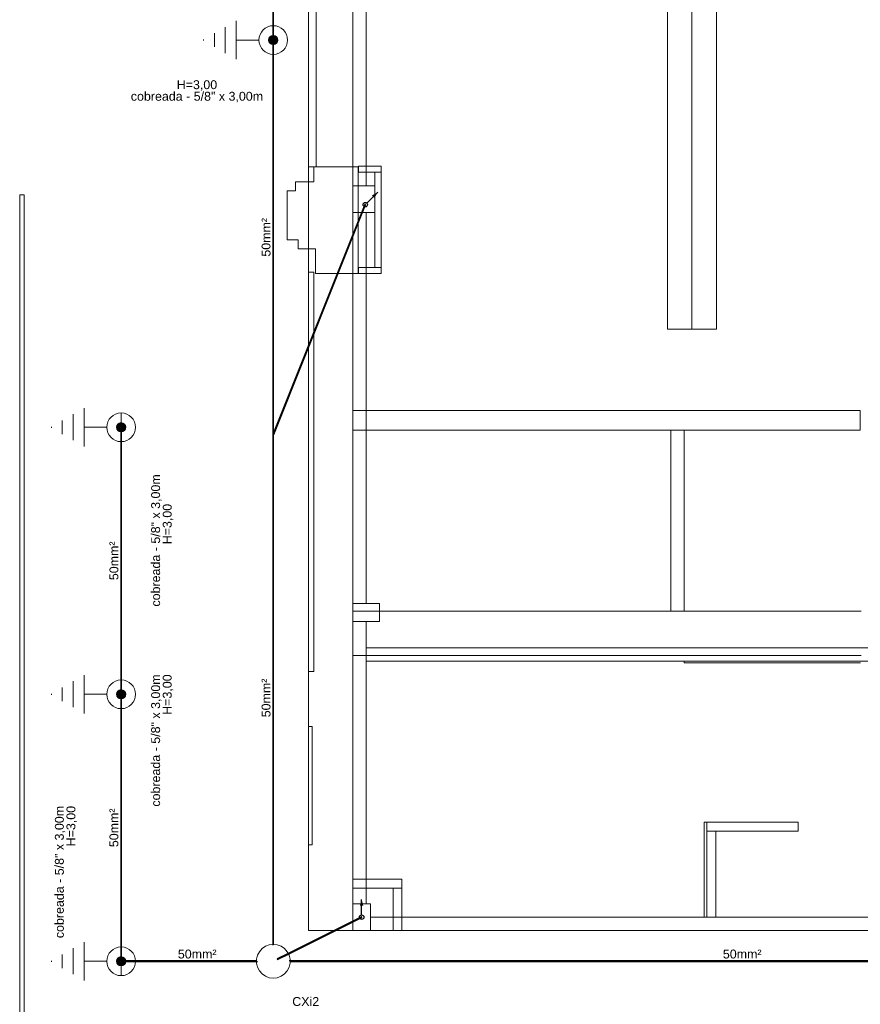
# Model space of a CAD drawing. Header units: millimetres. Extents: x 4477830 to 4478275, y -30323838 to -30323445.
# Tile 2 of 124: x 4477959 to 4477978, y -30323797 to -30323775. Entities that reach past the tile are written whole.
import ezdxf

# ---------------------------------------------------------------- set-up
doc = ezdxf.new("R2010")
doc.units = ezdxf.units.MM
doc.linetypes.add('NULL', pattern=[0])
for name, color, linetype, lineweight in [('IFC-Lance de escada-Contorno', 32, 'Continuous', 5), ('IFC-Parede padrão-Contorno', 44, 'Continuous', 5), ('IFC-Parede-Contorno', 42, 'Continuous', 5), ('IFC-Pilar-Contorno', 83, 'Continuous', 5), ('IFC-Viga-Contorno', 66, 'Continuous', 5), ('P-Simbol', 5, 'Continuous', 20), ('PR-Caixa de inspeção', 9, 'Continuous', 18), ('PR-Condutos', 150, 'Continuous', 25), ('PR-Haste de aterramento', 9, 'Continuous', 18), ('PR-Textos conduto', 7, 'Continuous', 9), ('Textos', 7, 'Continuous', 9)]:
    doc.layers.add(name, color=color, linetype=linetype, lineweight=lineweight)
doc.styles.add('ARIAL', font='arial.ttf')

msp = doc.modelspace()

# ---------------------------------------------------------------- hatches: boundary and pattern name
at = {"layer": 'P-Simbol', "linetype": 'Continuous'}
for points in [[(4477964.783, -30323775.011), (4477964.783, -30323775.002), (4477964.781, -30323774.993), (4477964.779, -30323774.984), (4477964.777, -30323774.975), (4477964.773, -30323774.967), (4477964.769, -30323774.958), (4477964.764, -30323774.951), (4477964.758, -30323774.943), (4477964.752, -30323774.937), (4477964.746, -30323774.931), (4477964.738, -30323774.925), (4477964.731, -30323774.92), (4477964.722, -30323774.916), (4477964.714, -30323774.912), (4477964.705, -30323774.91), (4477964.696, -30323774.908), (4477964.687, -30323774.906), (4477964.678, -30323774.906), (4477964.669, -30323774.906), (4477964.66, -30323774.908), (4477964.651, -30323774.91), (4477964.642, -30323774.912), (4477964.634, -30323774.916), (4477964.626, -30323774.92), (4477964.618, -30323774.925), (4477964.611, -30323774.931), (4477964.604, -30323774.937), (4477964.598, -30323774.943), (4477964.592, -30323774.951), (4477964.587, -30323774.958), (4477964.583, -30323774.967), (4477964.58, -30323774.975), (4477964.577, -30323774.984), (4477964.575, -30323774.993), (4477964.574, -30323775.002), (4477964.573, -30323775.011), (4477964.574, -30323775.02), (4477964.575, -30323775.029), (4477964.577, -30323775.038), (4477964.58, -30323775.047), (4477964.583, -30323775.055), (4477964.587, -30323775.063), (4477964.592, -30323775.071), (4477964.598, -30323775.078), (4477964.604, -30323775.085), (4477964.611, -30323775.091), (4477964.618, -30323775.097), (4477964.626, -30323775.102), (4477964.634, -30323775.106), (4477964.642, -30323775.109), (4477964.651, -30323775.112), (4477964.66, -30323775.114), (4477964.669, -30323775.115), (4477964.678, -30323775.116), (4477964.687, -30323775.115), (4477964.696, -30323775.114), (4477964.705, -30323775.112), (4477964.714, -30323775.109), (4477964.722, -30323775.106), (4477964.731, -30323775.102), (4477964.738, -30323775.097), (4477964.746, -30323775.091), (4477964.752, -30323775.085), (4477964.758, -30323775.078), (4477964.764, -30323775.071), (4477964.769, -30323775.063), (4477964.773, -30323775.055), (4477964.777, -30323775.047), (4477964.779, -30323775.038), (4477964.781, -30323775.029), (4477964.783, -30323775.02)], [(4477961.365, -30323783.714), (4477961.365, -30323783.704), (4477961.363, -30323783.695), (4477961.361, -30323783.686), (4477961.359, -30323783.678), (4477961.355, -30323783.669), (4477961.351, -30323783.661), (4477961.346, -30323783.653), (4477961.34, -30323783.646), (4477961.334, -30323783.639), (4477961.328, -30323783.633), (4477961.32, -30323783.628), (4477961.313, -30323783.623), (4477961.304, -30323783.619), (4477961.296, -30323783.615), (4477961.287, -30323783.612), (4477961.278, -30323783.61), (4477961.269, -30323783.609), (4477961.26, -30323783.609), (4477961.251, -30323783.609), (4477961.242, -30323783.61), (4477961.233, -30323783.612), (4477961.224, -30323783.615), (4477961.216, -30323783.619), (4477961.208, -30323783.623), (4477961.2, -30323783.628), (4477961.193, -30323783.633), (4477961.186, -30323783.639), (4477961.18, -30323783.646), (4477961.174, -30323783.653), (4477961.169, -30323783.661), (4477961.165, -30323783.669), (4477961.162, -30323783.678), (4477961.159, -30323783.686), (4477961.157, -30323783.695), (4477961.156, -30323783.704), (4477961.155, -30323783.714), (4477961.156, -30323783.723), (4477961.157, -30323783.732), (4477961.159, -30323783.741), (4477961.162, -30323783.749), (4477961.165, -30323783.758), (4477961.169, -30323783.766), (4477961.174, -30323783.774), (4477961.18, -30323783.781), (4477961.186, -30323783.788), (4477961.193, -30323783.794), (4477961.2, -30323783.799), (4477961.208, -30323783.804), (4477961.216, -30323783.809), (4477961.224, -30323783.812), (4477961.233, -30323783.815), (4477961.242, -30323783.817), (4477961.251, -30323783.818), (4477961.26, -30323783.818), (4477961.269, -30323783.818), (4477961.278, -30323783.817), (4477961.287, -30323783.815), (4477961.296, -30323783.812), (4477961.304, -30323783.809), (4477961.313, -30323783.804), (4477961.32, -30323783.799), (4477961.328, -30323783.794), (4477961.334, -30323783.788), (4477961.34, -30323783.781), (4477961.346, -30323783.774), (4477961.351, -30323783.766), (4477961.355, -30323783.758), (4477961.359, -30323783.749), (4477961.361, -30323783.741), (4477961.363, -30323783.732), (4477961.365, -30323783.723)], [(4477961.365, -30323789.714), (4477961.365, -30323789.704), (4477961.363, -30323789.695), (4477961.361, -30323789.686), (4477961.359, -30323789.678), (4477961.355, -30323789.669), (4477961.351, -30323789.661), (4477961.346, -30323789.653), (4477961.34, -30323789.646), (4477961.334, -30323789.639), (4477961.328, -30323789.633), (4477961.32, -30323789.628), (4477961.313, -30323789.623), (4477961.304, -30323789.619), (4477961.296, -30323789.615), (4477961.287, -30323789.612), (4477961.278, -30323789.61), (4477961.269, -30323789.609), (4477961.26, -30323789.609), (4477961.251, -30323789.609), (4477961.242, -30323789.61), (4477961.233, -30323789.612), (4477961.224, -30323789.615), (4477961.216, -30323789.619), (4477961.208, -30323789.623), (4477961.2, -30323789.628), (4477961.193, -30323789.633), (4477961.186, -30323789.639), (4477961.18, -30323789.646), (4477961.174, -30323789.653), (4477961.169, -30323789.661), (4477961.165, -30323789.669), (4477961.162, -30323789.678), (4477961.159, -30323789.686), (4477961.157, -30323789.695), (4477961.156, -30323789.704), (4477961.155, -30323789.714), (4477961.156, -30323789.723), (4477961.157, -30323789.732), (4477961.159, -30323789.741), (4477961.162, -30323789.749), (4477961.165, -30323789.758), (4477961.169, -30323789.766), (4477961.174, -30323789.774), (4477961.18, -30323789.781), (4477961.186, -30323789.788), (4477961.193, -30323789.794), (4477961.2, -30323789.799), (4477961.208, -30323789.804), (4477961.216, -30323789.809), (4477961.224, -30323789.812), (4477961.233, -30323789.815), (4477961.242, -30323789.817), (4477961.251, -30323789.818), (4477961.26, -30323789.818), (4477961.269, -30323789.818), (4477961.278, -30323789.817), (4477961.287, -30323789.815), (4477961.296, -30323789.812), (4477961.304, -30323789.809), (4477961.313, -30323789.804), (4477961.32, -30323789.799), (4477961.328, -30323789.794), (4477961.334, -30323789.788), (4477961.34, -30323789.781), (4477961.346, -30323789.774), (4477961.351, -30323789.766), (4477961.355, -30323789.758), (4477961.359, -30323789.749), (4477961.361, -30323789.741), (4477961.363, -30323789.732), (4477961.365, -30323789.723)], [(4477961.365, -30323795.714), (4477961.365, -30323795.704), (4477961.363, -30323795.695), (4477961.361, -30323795.686), (4477961.359, -30323795.678), (4477961.355, -30323795.669), (4477961.351, -30323795.661), (4477961.346, -30323795.653), (4477961.34, -30323795.646), (4477961.334, -30323795.639), (4477961.328, -30323795.633), (4477961.32, -30323795.628), (4477961.313, -30323795.623), (4477961.304, -30323795.619), (4477961.296, -30323795.615), (4477961.287, -30323795.612), (4477961.278, -30323795.61), (4477961.269, -30323795.609), (4477961.26, -30323795.609), (4477961.251, -30323795.609), (4477961.242, -30323795.61), (4477961.233, -30323795.612), (4477961.224, -30323795.615), (4477961.216, -30323795.619), (4477961.208, -30323795.623), (4477961.2, -30323795.628), (4477961.193, -30323795.633), (4477961.186, -30323795.639), (4477961.18, -30323795.646), (4477961.174, -30323795.653), (4477961.169, -30323795.661), (4477961.165, -30323795.669), (4477961.162, -30323795.678), (4477961.159, -30323795.686), (4477961.157, -30323795.695), (4477961.156, -30323795.704), (4477961.155, -30323795.714), (4477961.156, -30323795.723), (4477961.157, -30323795.732), (4477961.159, -30323795.741), (4477961.162, -30323795.749), (4477961.165, -30323795.758), (4477961.169, -30323795.766), (4477961.174, -30323795.774), (4477961.18, -30323795.781), (4477961.186, -30323795.788), (4477961.193, -30323795.794), (4477961.2, -30323795.799), (4477961.208, -30323795.804), (4477961.216, -30323795.809), (4477961.224, -30323795.812), (4477961.233, -30323795.815), (4477961.242, -30323795.817), (4477961.251, -30323795.818), (4477961.26, -30323795.818), (4477961.269, -30323795.818), (4477961.278, -30323795.817), (4477961.287, -30323795.815), (4477961.296, -30323795.812), (4477961.304, -30323795.809), (4477961.313, -30323795.804), (4477961.32, -30323795.799), (4477961.328, -30323795.794), (4477961.334, -30323795.788), (4477961.34, -30323795.781), (4477961.346, -30323795.774), (4477961.351, -30323795.766), (4477961.355, -30323795.758), (4477961.359, -30323795.749), (4477961.361, -30323795.741), (4477961.363, -30323795.732), (4477961.365, -30323795.723)]]:
    msp.add_hatch(color=5, dxfattribs=at).paths.add_polyline_path(points)
at = {"layer": 'PR-Condutos', "linetype": 'Continuous', "true_color": 0x105689}
for points in [[(4477964.67, -30323774.997), (4477964.672, -30323774.997), (4477964.672, -30323766.143)], [(4477964.67, -30323766.145), (4477964.67, -30323775.015), (4477964.672, -30323766.148)], [(4477964.672, -30323774.994), (4477964.674, -30323774.997), (4477964.674, -30323766.143)], [(4477964.672, -30323766.146), (4477964.672, -30323775.015), (4477964.674, -30323766.154)], [(4477964.674, -30323774.99), (4477964.677, -30323774.997), (4477964.677, -30323766.143)], [(4477964.674, -30323775.015), (4477964.677, -30323766.161), (4477964.674, -30323766.144)], [(4477964.681, -30323766.143), (4477964.677, -30323766.143), (4477964.677, -30323775.015)], [(4477964.681, -30323774.988), (4477964.681, -30323766.143), (4477964.677, -30323774.982)], [(4477964.681, -30323775.015), (4477964.683, -30323766.175), (4477964.681, -30323766.143)], [(4477964.683, -30323766.143), (4477964.681, -30323774.988), (4477964.683, -30323774.997)], [(4477964.683, -30323775.015), (4477964.685, -30323766.18), (4477964.683, -30323766.143)], [(4477964.685, -30323766.143), (4477964.683, -30323774.993), (4477964.685, -30323774.997)], [(4477964.686, -30323774.997), (4477964.686, -30323766.143), (4477964.685, -30323774.996)], [(4477964.685, -30323775.015), (4477964.686, -30323766.181), (4477964.685, -30323766.18)], [(4477964.67, -30323783.877), (4477964.672, -30323783.879), (4477964.672, -30323775.007)], [(4477964.67, -30323783.879), (4477964.672, -30323775.027), (4477964.67, -30323775.025)], [(4477964.674, -30323783.877), (4477964.674, -30323775.007), (4477964.672, -30323783.873)], [(4477964.672, -30323783.879), (4477964.674, -30323775.031), (4477964.672, -30323775.025)], [(4477964.674, -30323783.867), (4477964.677, -30323783.879), (4477964.677, -30323775.007)], [(4477964.674, -30323775.025), (4477964.674, -30323783.879), (4477964.677, -30323775.037)], [(4477964.681, -30323775.007), (4477964.677, -30323783.879), (4477964.681, -30323783.879)], [(4477964.681, -30323775.034), (4477964.677, -30323775.025), (4477964.677, -30323783.879)], [(4477964.683, -30323775.007), (4477964.681, -30323783.879), (4477964.683, -30323783.879)], [(4477964.683, -30323775.029), (4477964.681, -30323775.025), (4477964.681, -30323783.879)], [(4477964.685, -30323775.007), (4477964.683, -30323783.879), (4477964.685, -30323783.879)], [(4477964.685, -30323775.026), (4477964.683, -30323775.025), (4477964.683, -30323783.879)], [(4477964.686, -30323775.007), (4477964.685, -30323783.839), (4477964.686, -30323783.837)], [(4477964.685, -30323775.026), (4477964.685, -30323783.879), (4477964.686, -30323775.025)], [(4477964.685, -30323783.839), (4477964.686, -30323775.025), (4477964.686, -30323775.025)], [(4477967.027, -30323778.428), (4477966.897, -30323778.503), (4477966.952, -30323778.558)], [(4477964.671, -30323783.876), (4477964.686, -30323783.841), (4477966.737, -30323778.709), (4477966.736, -30323778.708), (4477964.686, -30323783.837)], [(4477964.672, -30323783.876), (4477964.677, -30323783.879), (4477964.686, -30323783.847), (4477966.74, -30323778.71)], [(4477964.677, -30323783.879), (4477964.686, -30323783.856), (4477966.742, -30323778.711), (4477964.686, -30323783.847)], [(4477964.68, -30323783.88), (4477966.746, -30323778.712), (4477964.677, -30323783.879)], [(4477964.68, -30323783.88), (4477966.746, -30323778.719), (4477966.743, -30323778.717)], [(4477964.683, -30323783.881), (4477966.748, -30323778.713), (4477964.686, -30323783.864)], [(4477966.746, -30323778.719), (4477964.683, -30323783.881), (4477966.749, -30323778.716)], [(4477966.751, -30323778.714), (4477966.75, -30323778.714), (4477964.685, -30323783.881)], [(4477964.685, -30323783.881), (4477966.75, -30323778.714), (4477964.686, -30323783.872)], [(4477966.737, -30323778.716), (4477966.737, -30323778.709), (4477964.686, -30323783.841)], [(4477964.686, -30323783.847), (4477966.737, -30323778.724), (4477966.738, -30323778.714)], [(4477964.686, -30323783.88), (4477966.751, -30323778.714), (4477964.686, -30323783.878)], [(4477966.74, -30323778.717), (4477964.686, -30323783.856), (4477966.737, -30323778.733)], [(4477961.252, -30323789.7), (4477961.254, -30323789.7), (4477961.254, -30323783.709)], [(4477961.252, -30323789.718), (4477961.254, -30323783.73), (4477961.252, -30323783.727)], [(4477961.254, -30323789.697), (4477961.256, -30323789.7), (4477961.256, -30323783.709)], [(4477961.254, -30323789.718), (4477961.256, -30323783.734), (4477961.254, -30323783.727)], [(4477961.256, -30323789.718), (4477961.259, -30323783.74), (4477961.259, -30323789.709), (4477961.259, -30323783.74), (4477961.256, -30323783.727)], [(4477961.263, -30323789.69), (4477961.263, -30323783.709), (4477961.259, -30323789.685)], [(4477961.263, -30323783.737), (4477961.259, -30323783.727), (4477961.259, -30323789.718)], [(4477961.265, -30323783.709), (4477961.263, -30323789.69), (4477961.265, -30323789.7)], [(4477961.265, -30323783.732), (4477961.263, -30323783.727), (4477961.263, -30323789.718)], [(4477961.267, -30323783.728), (4477961.265, -30323783.727), (4477961.265, -30323789.718)], [(4477961.267, -30323783.709), (4477961.265, -30323789.695), (4477961.267, -30323789.7)], [(4477961.268, -30323789.7), (4477961.268, -30323783.709), (4477961.267, -30323789.699)], [(4477961.268, -30323783.727), (4477961.267, -30323783.727), (4477961.267, -30323789.718)], [(4477961.256, -30323789.693), (4477961.259, -30323789.7), (4477961.259, -30323783.74)], [(4477964.672, -30323783.879), (4477964.67, -30323795.335), (4477964.672, -30323795.334)], [(4477964.672, -30323783.879), (4477964.67, -30323783.879), (4477964.67, -30323795.354)], [(4477964.674, -30323783.879), (4477964.672, -30323795.334), (4477964.674, -30323795.334)], [(4477964.674, -30323783.879), (4477964.672, -30323783.879), (4477964.672, -30323795.354)], [(4477964.677, -30323783.879), (4477964.674, -30323795.334), (4477964.677, -30323795.334)], [(4477964.677, -30323783.879), (4477964.674, -30323795.354), (4477964.677, -30323783.879)], [(4477964.677, -30323783.879), (4477964.674, -30323783.879), (4477964.674, -30323795.354)], [(4477964.677, -30323795.354), (4477964.681, -30323783.88), (4477964.677, -30323783.879)], [(4477964.681, -30323795.334), (4477964.681, -30323783.879), (4477964.677, -30323795.333)], [(4477964.683, -30323783.879), (4477964.681, -30323795.334), (4477964.683, -30323795.334)], [(4477964.683, -30323783.881), (4477964.681, -30323783.879), (4477964.681, -30323795.354)], [(4477964.683, -30323783.881), (4477964.683, -30323795.354), (4477964.685, -30323783.882)], [(4477964.685, -30323783.879), (4477964.683, -30323795.334), (4477964.685, -30323795.334)], [(4477964.686, -30323783.879), (4477964.685, -30323795.334), (4477964.686, -30323795.335)], [(4477964.685, -30323783.882), (4477964.685, -30323795.354), (4477964.685, -30323783.882)], [(4477964.686, -30323783.882), (4477964.685, -30323783.882), (4477964.685, -30323795.354)], [(4477961.254, -30323795.7), (4477961.254, -30323789.709), (4477961.252, -30323795.7)], [(4477961.252, -30323795.718), (4477961.254, -30323789.73), (4477961.252, -30323789.727)], [(4477961.254, -30323795.697), (4477961.256, -30323795.7), (4477961.256, -30323789.709)], [(4477961.254, -30323795.718), (4477961.256, -30323789.734), (4477961.254, -30323789.727)], [(4477961.256, -30323795.718), (4477961.259, -30323789.74), (4477961.259, -30323795.706), (4477961.259, -30323789.74), (4477961.256, -30323789.727)], [(4477961.256, -30323795.693), (4477961.259, -30323795.7), (4477961.259, -30323789.74)], [(4477961.263, -30323795.69), (4477961.263, -30323789.709), (4477961.259, -30323795.685)], [(4477961.263, -30323789.737), (4477961.259, -30323789.727), (4477961.259, -30323795.718)], [(4477961.265, -30323795.7), (4477961.265, -30323789.709), (4477961.263, -30323795.69)], [(4477961.265, -30323789.732), (4477961.263, -30323789.727), (4477961.263, -30323795.718)], [(4477961.267, -30323789.728), (4477961.265, -30323789.727), (4477961.265, -30323795.718)], [(4477961.267, -30323789.709), (4477961.265, -30323795.695), (4477961.267, -30323795.7)], [(4477961.268, -30323795.7), (4477961.268, -30323789.709), (4477961.267, -30323795.699)], [(4477961.268, -30323789.727), (4477961.267, -30323789.727), (4477961.267, -30323795.718)], [(4477966.663, -30323794.322), (4477966.624, -30323794.466), (4477966.702, -30323794.466)], [(4477964.767, -30323795.66), (4477964.774, -30323795.674), (4477966.667, -30323794.729), (4477966.666, -30323794.728), (4477965.018, -30323795.549), (4477966.652, -30323794.732), (4477966.658, -30323794.726), (4477965.015, -30323795.544), (4477966.653, -30323794.724), (4477966.66, -30323794.716), (4477965.013, -30323795.539), (4477966.66, -30323794.716), (4477966.66, -30323794.715)], [(4477965.013, -30323795.539), (4477966.658, -30323794.717), (4477966.66, -30323794.716)], [(4477965.015, -30323795.544), (4477966.649, -30323794.73), (4477966.656, -30323794.723)], [(4477966.652, -30323794.732), (4477965.018, -30323795.549), (4477966.663, -30323794.729)], [(4477961.256, -30323795.706), (4477964.301, -30323795.708), (4477964.301, -30323795.706)], [(4477961.256, -30323795.706), (4477964.301, -30323795.706), (4477964.301, -30323795.706)], [(4477961.256, -30323795.708), (4477964.301, -30323795.71), (4477964.301, -30323795.708)], [(4477961.256, -30323795.71), (4477964.301, -30323795.714), (4477964.301, -30323795.71)], [(4477961.256, -30323795.714), (4477964.301, -30323795.717), (4477964.301, -30323795.714)], [(4477961.256, -30323795.717), (4477964.301, -30323795.718), (4477964.301, -30323795.717)], [(4477962.226, -30323795.718), (4477964.321, -30323795.718), (4477961.256, -30323795.717)], [(4477961.256, -30323795.72), (4477964.301, -30323795.721), (4477964.301, -30323795.72)], [(4477961.256, -30323795.721), (4477964.301, -30323795.722), (4477964.301, -30323795.721)], [(4477962.226, -30323795.718), (4477961.268, -30323795.718), (4477964.321, -30323795.72)], [(4477964.321, -30323795.706), (4477961.271, -30323795.706), (4477961.272, -30323795.706)], [(4477964.321, -30323795.722), (4477961.272, -30323795.721), (4477961.271, -30323795.722)], [(4477964.321, -30323795.708), (4477961.272, -30323795.706), (4477961.273, -30323795.708)], [(4477964.321, -30323795.721), (4477961.273, -30323795.72), (4477961.272, -30323795.721)], [(4477964.321, -30323795.71), (4477961.273, -30323795.708), (4477961.274, -30323795.71)], [(4477964.321, -30323795.72), (4477961.274, -30323795.718), (4477961.273, -30323795.72)], [(4477964.321, -30323795.717), (4477961.276, -30323795.714), (4477961.274, -30323795.717)], [(4477962.226, -30323795.718), (4477961.274, -30323795.717), (4477961.274, -30323795.718)], [(4477964.321, -30323795.714), (4477961.278, -30323795.71), (4477961.276, -30323795.714)], [(4477962.226, -30323795.718), (4477964.301, -30323795.719), (4477964.301, -30323795.718)], [(4477965.035, -30323795.706), (4477985.709, -30323795.707), (4477985.734, -30323795.706)], [(4477985.732, -30323795.707), (4477965.035, -30323795.707), (4477985.712, -30323795.709)], [(4477985.734, -30323795.709), (4477965.035, -30323795.709), (4477985.718, -30323795.712)], [(4477985.734, -30323795.715), (4477985.734, -30323795.712), (4477965.035, -30323795.712), (4477985.687, -30323795.715)], [(4477985.728, -30323795.718), (4477985.734, -30323795.715), (4477965.035, -30323795.715)], [(4477985.732, -30323795.72), (4477985.729, -30323795.718), (4477965.035, -30323795.718)], [(4477985.717, -30323795.722), (4477985.733, -30323795.72), (4477965.035, -30323795.72)], [(4477985.646, -30323795.707), (4477965.055, -30323795.706), (4477965.055, -30323795.707), (4477985.646, -30323795.707)], [(4477985.656, -30323795.709), (4477965.055, -30323795.707), (4477965.055, -30323795.709), (4477985.656, -30323795.709)], [(4477985.671, -30323795.712), (4477965.055, -30323795.709), (4477965.055, -30323795.712), (4477985.671, -30323795.712)], [(4477985.687, -30323795.715), (4477965.055, -30323795.712), (4477965.055, -30323795.715), (4477985.687, -30323795.715)], [(4477985.74, -30323795.718), (4477965.055, -30323795.715), (4477965.055, -30323795.718)], [(4477985.752, -30323795.72), (4477965.055, -30323795.718), (4477965.055, -30323795.72)], [(4477985.752, -30323795.722), (4477965.055, -30323795.72), (4477965.055, -30323795.722)]]:
    msp.add_hatch(color=146, dxfattribs=at).paths.add_polyline_path(points)

# ---------------------------------------------------------------- linework, layer by layer
at = {"layer": 'IFC-Lance de escada-Contorno', "color": 8, "lineweight": 5}
for p, q in [((4477973.532, -30323781.511), (4477973.532, -30323767.253)), ((4477974.082, -30323781.511), (4477974.082, -30323767.253)), ((4477974.632, -30323781.511), (4477974.632, -30323767.253)), ((4477973.532, -30323781.511), (4477974.082, -30323781.511)), ((4477974.082, -30323781.511), (4477974.632, -30323781.511)), ((4477973.91, -30323788.98), (4477973.91, -30323788.972)), ((4477973.91, -30323789.005), (4477973.91, -30323788.98)), ((4477973.91, -30323789.005), (4477977.868, -30323789.005))]:
    msp.add_line(p, q, dxfattribs=at)
at = {"layer": 'IFC-Parede padrão-Contorno', "color": 8, "lineweight": 5}
for p, q in [((4477965.466, -30323777.86), (4477965.466, -30323771.26)), ((4477965.639, -30323775.402), (4477965.639, -30323771.26)), ((4477966.466, -30323776.142), (4477966.466, -30323774.127)), ((4477965.639, -30323777.86), (4477965.639, -30323775.402)), ((4477966.466, -30323782.556), (4477966.466, -30323776.142)), ((4477965.466, -30323777.86), (4477965.639, -30323777.86)), ((4477965.466, -30323778.743), (4477965.466, -30323777.86)), ((4477965.466, -30323777.86), (4477965.574, -30323777.86)), ((4477965.574, -30323777.86), (4477965.639, -30323777.86)), ((4477966.592, -30323777.843), (4477966.769, -30323777.843)), ((4477966.592, -30323777.934), (4477966.592, -30323777.843)), ((4477966.592, -30323777.983), (4477966.592, -30323777.934)), ((4477966.769, -30323777.843), (4477967.1, -30323777.843)), ((4477967.1, -30323777.892), (4477967.1, -30323777.843)), ((4477967.1, -30323777.983), (4477967.1, -30323777.892)), ((4477966.592, -30323777.983), (4477966.923, -30323777.983)), ((4477966.923, -30323777.983), (4477967.1, -30323777.983)), ((4477966.96, -30323779.373), (4477966.96, -30323777.983)), ((4477967.1, -30323778.73), (4477967.1, -30323777.983)), ((4477958.981, -30323838.282), (4477958.981, -30323778.491)), ((4477958.981, -30323838.282), (4477958.981, -30323778.491)), ((4477958.981, -30323778.491), (4477959.081, -30323778.491)), ((4477959.081, -30323838.282), (4477959.081, -30323778.491)), ((4477959.081, -30323838.282), (4477959.081, -30323778.491)), ((4477965.466, -30323780.23), (4477965.466, -30323778.743)), ((4477967.1, -30323780.12), (4477967.1, -30323778.73)), ((4477966.96, -30323780.12), (4477966.96, -30323779.373)), ((4477966.594, -30323780.211), (4477966.594, -30323780.12)), ((4477966.594, -30323780.12), (4477966.771, -30323780.12)), ((4477966.771, -30323780.12), (4477967.1, -30323780.12)), ((4477967.1, -30323780.169), (4477967.1, -30323780.12)), ((4477967.1, -30323780.26), (4477967.1, -30323780.169)), ((4477965.466, -30323789.202), (4477965.466, -30323780.23)), ((4477965.466, -30323780.23), (4477965.513, -30323780.23)), ((4477965.513, -30323780.23), (4477965.592, -30323780.23)), ((4477965.592, -30323785.86), (4477965.592, -30323780.23)), ((4477966.594, -30323780.26), (4477966.594, -30323780.211)), ((4477966.594, -30323780.26), (4477966.924, -30323780.26)), ((4477966.924, -30323780.26), (4477967.1, -30323780.26)), ((4477966.466, -30323784.932), (4477966.466, -30323782.556)), ((4477966.466, -30323783.337), (4477971.326, -30323783.337)), ((4477971.326, -30323783.337), (4477974.437, -30323783.337)), ((4477974.437, -30323783.337), (4477977.003, -30323783.337)), ((4477977.003, -30323783.337), (4477977.542, -30323783.337)), ((4477977.003, -30323783.337), (4477977.863, -30323783.337)), ((4477977.863, -30323783.777), (4477977.863, -30323783.337)), ((4477977.863, -30323783.37), (4477977.863, -30323783.337)), ((4477977.863, -30323783.777), (4477977.863, -30323783.37)), ((4477966.466, -30323783.777), (4477971.326, -30323783.777)), ((4477971.326, -30323783.777), (4477974.437, -30323783.777)), ((4477974.437, -30323783.777), (4477975.298, -30323783.777)), ((4477975.088, -30323783.777), (4477975.298, -30323783.777)), ((4477975.298, -30323783.777), (4477977.863, -30323783.777)), ((4477966.466, -30323793.732), (4477966.466, -30323784.932)), ((4477965.592, -30323789.202), (4477965.592, -30323785.86)), ((4477966.466, -30323787.842), (4477971.575, -30323787.842)), ((4477971.575, -30323787.842), (4477973.643, -30323787.842)), ((4477973.643, -30323787.842), (4477977.459, -30323787.842)), ((4477977.459, -30323787.842), (4477977.868, -30323787.842)), ((4477977.459, -30323787.842), (4477977.7, -30323787.842)), ((4477977.7, -30323787.842), (4477977.887, -30323787.842)), ((4477966.466, -30323788.842), (4477971.575, -30323788.842)), ((4477971.575, -30323788.842), (4477973.643, -30323788.842)), ((4477973.643, -30323788.842), (4477974.111, -30323788.842)), ((4477974.111, -30323788.842), (4477974.298, -30323788.842)), ((4477974.298, -30323788.842), (4477977.887, -30323788.842)), ((4477965.466, -30323789.202), (4477965.592, -30323789.202)), ((4477965.466, -30323789.663), (4477965.466, -30323789.202)), ((4477965.466, -30323789.202), (4477965.545, -30323789.202)), ((4477965.545, -30323789.202), (4477965.592, -30323789.202)), ((4477965.466, -30323790.44), (4477965.466, -30323789.663)), ((4477965.466, -30323793.1), (4477965.466, -30323790.44)), ((4477965.466, -30323790.44), (4477965.499, -30323790.44)), ((4477965.499, -30323790.44), (4477965.555, -30323790.44)), ((4477965.555, -30323792.109), (4477965.555, -30323790.44)), ((4477965.555, -30323793.1), (4477965.555, -30323792.109)), ((4477974.357, -30323794.72), (4477974.357, -30323792.59)), ((4477974.357, -30323792.59), (4477974.417, -30323792.59)), ((4477974.417, -30323792.59), (4477976.467, -30323792.59)), ((4477974.417, -30323794.72), (4477974.417, -30323792.59)), ((4477974.417, -30323792.79), (4477976.467, -30323792.79)), ((4477974.617, -30323794.72), (4477974.617, -30323792.79)), ((4477976.467, -30323792.79), (4477976.467, -30323792.59)), ((4477965.466, -30323793.1), (4477965.555, -30323793.1)), ((4477965.466, -30323793.482), (4477965.466, -30323793.1)), ((4477965.466, -30323793.1), (4477965.522, -30323793.1)), ((4477965.522, -30323793.1), (4477965.555, -30323793.1)), ((4477965.466, -30323793.732), (4477965.466, -30323793.482)), ((4477965.466, -30323794.28), (4477965.466, -30323793.732)), ((4477966.466, -30323794.28), (4477966.466, -30323793.732)), ((4477966.466, -30323793.87), (4477967.18, -30323793.87)), ((4477967.18, -30323793.87), (4477967.568, -30323793.87)), ((4477967.568, -30323794), (4477967.568, -30323793.87)), ((4477966.466, -30323794.07), (4477966.854, -30323794.07)), ((4477966.854, -30323794.07), (4477967.568, -30323794.07)), ((4477967.368, -30323794.405), (4477967.368, -30323794.07)), ((4477967.568, -30323794.07), (4477967.568, -30323794)), ((4477967.568, -30323794.686), (4477967.568, -30323794.07)), ((4477965.466, -30323795.02), (4477965.466, -30323794.28)), ((4477966.466, -30323795.02), (4477966.466, -30323794.28)), ((4477967.368, -30323795.02), (4477967.368, -30323794.405)), ((4477967.568, -30323795.02), (4477967.568, -30323794.686)), ((4477965.466, -30323795.02), (4477966.031, -30323795.02)), ((4477966.031, -30323795.02), (4477966.466, -30323795.02))]:
    msp.add_line(p, q, dxfattribs=at)
at = {"layer": 'IFC-Parede-Contorno', "color": 8, "lineweight": 5}
for p, q in [((4477965.589, -30323778.065), (4477965.589, -30323777.86)), ((4477965.589, -30323777.86), (4477965.987, -30323777.86)), ((4477965.987, -30323777.86), (4477966.587, -30323777.86)), ((4477966.587, -30323778.817), (4477966.587, -30323777.86)), ((4477965.589, -30323778.2), (4477965.589, -30323778.065)), ((4477964.987, -30323778.4), (4477965.064, -30323778.4)), ((4477964.987, -30323779.062), (4477964.987, -30323778.4)), ((4477965.064, -30323778.4), (4477965.18, -30323778.4)), ((4477965.18, -30323778.2), (4477965.343, -30323778.2)), ((4477965.18, -30323778.321), (4477965.18, -30323778.2)), ((4477965.18, -30323778.4), (4477965.18, -30323778.321)), ((4477965.343, -30323778.2), (4477965.589, -30323778.2)), ((4477966.587, -30323780.26), (4477966.587, -30323778.817)), ((4477964.987, -30323779.5), (4477964.987, -30323779.062)), ((4477964.987, -30323779.5), (4477965.139, -30323779.5)), ((4477965.139, -30323779.5), (4477965.24, -30323779.5)), ((4477965.24, -30323779.621), (4477965.24, -30323779.5)), ((4477965.24, -30323779.7), (4477965.24, -30323779.621)), ((4477965.24, -30323779.7), (4477965.471, -30323779.7)), ((4477965.471, -30323779.7), (4477965.625, -30323779.7)), ((4477965.625, -30323780.037), (4477965.625, -30323779.7)), ((4477965.625, -30323780.26), (4477965.625, -30323780.037)), ((4477965.625, -30323780.26), (4477966.203, -30323780.26)), ((4477966.203, -30323780.26), (4477966.587, -30323780.26)), ((4477973.61, -30323783.83), (4477973.61, -30323783.777)), ((4477973.61, -30323783.97), (4477973.61, -30323783.83)), ((4477973.91, -30323783.83), (4477973.91, -30323783.777)), ((4477973.91, -30323783.97), (4477973.91, -30323783.83)), ((4477973.61, -30323785.239), (4477973.61, -30323783.97)), ((4477973.91, -30323785.208), (4477973.91, -30323783.97)), ((4477973.91, -30323785.857), (4477973.91, -30323784.057)), ((4477973.61, -30323786.477), (4477973.61, -30323785.239)), ((4477973.91, -30323786.477), (4477973.91, -30323785.208)), ((4477973.61, -30323787.465), (4477973.61, -30323786.477)), ((4477973.91, -30323787.465), (4477973.91, -30323786.477)), ((4477973.61, -30323787.842), (4477973.61, -30323787.465)), ((4477973.91, -30323787.842), (4477973.91, -30323787.465)), ((4477973.61, -30323787.842), (4477973.658, -30323787.842))]:
    msp.add_line(p, q, dxfattribs=at)
at = {"layer": 'IFC-Pilar-Contorno', "color": 8, "lineweight": 5}
for p, q in [((4477966.463, -30323778.289), (4477966.731, -30323778.289)), ((4477966.463, -30323778.354), (4477966.463, -30323778.289)), ((4477966.463, -30323778.567), (4477966.463, -30323778.354)), ((4477966.731, -30323778.289), (4477966.909, -30323778.289)), ((4477966.909, -30323778.289), (4477966.963, -30323778.289)), ((4477966.963, -30323778.61), (4477966.963, -30323778.289)), ((4477966.463, -30323778.889), (4477966.463, -30323778.567)), ((4477966.963, -30323778.675), (4477966.963, -30323778.61)), ((4477966.963, -30323778.889), (4477966.963, -30323778.675)), ((4477966.641, -30323778.889), (4477966.696, -30323778.889)), ((4477966.696, -30323778.889), (4477966.963, -30323778.889)), ((4477966.463, -30323787.817), (4477966.463, -30323787.677)), ((4477966.463, -30323787.677), (4477966.79, -30323787.677)), ((4477966.79, -30323787.677), (4477967, -30323787.677)), ((4477967, -30323787.677), (4477967.063, -30323787.677)), ((4477967.063, -30323787.895), (4477967.063, -30323787.677)), ((4477966.463, -30323787.86), (4477966.463, -30323787.817)), ((4477966.463, -30323788.077), (4477966.463, -30323787.86)), ((4477967.063, -30323788.035), (4477967.063, -30323787.895)), ((4477966.463, -30323788.077), (4477966.673, -30323788.077)), ((4477966.737, -30323788.077), (4477967.063, -30323788.077)), ((4477967.063, -30323788.077), (4477967.063, -30323788.035)), ((4477966.463, -30323794.735), (4477966.463, -30323794.422)), ((4477966.463, -30323794.422), (4477966.612, -30323794.422)), ((4477966.654, -30323794.422), (4477966.863, -30323794.422)), ((4477966.863, -30323794.644), (4477966.863, -30323794.422)), ((4477966.463, -30323794.799), (4477966.463, -30323794.735)), ((4477966.863, -30323794.957), (4477966.863, -30323794.644)), ((4477966.463, -30323795.022), (4477966.463, -30323794.799)), ((4477966.863, -30323795.022), (4477966.863, -30323794.957)), ((4477966.463, -30323795.022), (4477966.506, -30323795.022)), ((4477966.506, -30323795.022), (4477966.715, -30323795.022)), ((4477966.715, -30323795.022), (4477966.863, -30323795.022))]:
    msp.add_line(p, q, dxfattribs=at)
at = {"layer": 'IFC-Viga-Contorno', "color": 8, "lineweight": 5}
for p, q in [((4477966.763, -30323775.403), (4477966.763, -30323771.075)), ((4477966.463, -30323778.289), (4477966.463, -30323773.96)), ((4477966.763, -30323778.289), (4477966.763, -30323775.403)), ((4477966.583, -30323778.289), (4477966.763, -30323778.289)), ((4477966.463, -30323778.889), (4477966.643, -30323778.889)), ((4477966.463, -30323782.404), (4477966.463, -30323778.889)), ((4477966.643, -30323778.889), (4477966.763, -30323778.889)), ((4477966.763, -30323784.162), (4477966.763, -30323778.889)), ((4477966.463, -30323787.677), (4477966.463, -30323782.404)), ((4477966.763, -30323787.677), (4477966.763, -30323784.162)), ((4477966.463, -30323790.615), (4477966.463, -30323788.077)), ((4477966.643, -30323788.077), (4477966.763, -30323788.077)), ((4477966.763, -30323791.884), (4477966.763, -30323788.077)), ((4477966.763, -30323788.672), (4477974.049, -30323788.672)), ((4477974.049, -30323788.672), (4477978.907, -30323788.672)), ((4477966.763, -30323788.972), (4477971.621, -30323788.972)), ((4477971.621, -30323788.972), (4477978.907, -30323788.972)), ((4477966.463, -30323794.422), (4477966.463, -30323790.615)), ((4477966.763, -30323794.422), (4477966.763, -30323791.884)), ((4477966.583, -30323794.422), (4477966.763, -30323794.422)), ((4477966.863, -30323794.72), (4477974.09, -30323794.72)), ((4477974.09, -30323794.72), (4477978.907, -30323794.72)), ((4477966.863, -30323795.02), (4477966.863, -30323794.84)), ((4477966.863, -30323795.02), (4477966.863, -30323795.02)), ((4477966.863, -30323795.02), (4477971.911, -30323795.02)), ((4477966.863, -30323795.02), (4477971.68, -30323795.02)), ((4477966.889, -30323795.02), (4477971.911, -30323795.02)), ((4477966.889, -30323795.02), (4477966.889, -30323795.02)), ((4477971.68, -30323795.02), (4477978.907, -30323795.02))]:
    msp.add_line(p, q, dxfattribs=at)
at = {"layer": 'P-Simbol'}
for p, q in [((4477963.844, -30323774.578), (4477963.844, -30323775.444)), ((4477963.356, -30323775.162), (4477963.356, -30323774.859)), ((4477963.6, -30323775.303), (4477963.6, -30323774.719)), ((4477964.678, -30323774.906), (4477964.678, -30323774.689)), ((4477963.113, -30323775.021), (4477963.113, -30323775)), ((4477963.844, -30323775.011), (4477964.356, -30323775.011)), ((4477964.678, -30323775.116), (4477964.678, -30323775.333)), ((4477960.426, -30323783.281), (4477960.426, -30323784.147)), ((4477960.182, -30323784.006), (4477960.182, -30323783.421)), ((4477961.26, -30323783.609), (4477961.26, -30323783.391)), ((4477959.695, -30323783.724), (4477959.695, -30323783.703)), ((4477959.938, -30323783.865), (4477959.938, -30323783.562)), ((4477960.426, -30323783.714), (4477960.938, -30323783.714)), ((4477961.26, -30323783.818), (4477961.26, -30323784.036)), ((4477960.182, -30323790.006), (4477960.182, -30323789.421)), ((4477960.426, -30323789.281), (4477960.426, -30323790.147)), ((4477961.26, -30323789.609), (4477961.26, -30323789.391)), ((4477959.695, -30323789.724), (4477959.695, -30323789.703)), ((4477959.938, -30323789.865), (4477959.938, -30323789.562)), ((4477960.426, -30323789.714), (4477960.938, -30323789.714)), ((4477961.26, -30323789.818), (4477961.26, -30323790.036)), ((4477960.182, -30323796.006), (4477960.182, -30323795.421)), ((4477960.426, -30323795.281), (4477960.426, -30323796.147)), ((4477961.26, -30323795.609), (4477961.26, -30323795.391)), ((4477959.938, -30323795.865), (4477959.938, -30323795.562)), ((4477959.695, -30323795.724), (4477959.695, -30323795.703)), ((4477960.426, -30323795.714), (4477960.938, -30323795.714)), ((4477961.26, -30323795.818), (4477961.26, -30323796.036))]:
    msp.add_line(p, q, dxfattribs=at)
for centre, radius in [((4477964.678, -30323775.011), 0.322), ((4477964.678, -30323775.011), 0.105), ((4477964.678, -30323775.011), 0.105), ((4477964.678, -30323775.011), 0.105), ((4477961.26, -30323783.714), 0.322), ((4477961.26, -30323783.714), 0.105), ((4477961.26, -30323783.714), 0.105), ((4477961.26, -30323783.714), 0.105), ((4477961.26, -30323789.714), 0.322), ((4477961.26, -30323789.714), 0.105), ((4477961.26, -30323789.714), 0.105), ((4477961.26, -30323789.714), 0.105), ((4477961.26, -30323795.714), 0.322), ((4477961.26, -30323795.714), 0.105), ((4477961.26, -30323795.714), 0.105), ((4477961.26, -30323795.714), 0.105)]:
    msp.add_circle(centre, radius, dxfattribs=at)
at = {"layer": 'PR-Caixa de inspeção'}
for p, q in [((4477964.426, -30323795.429), (4477964.365, -30323795.498)), ((4477964.502, -30323795.377), (4477964.426, -30323795.429)), ((4477964.587, -30323795.345), (4477964.502, -30323795.377)), ((4477964.67, -30323795.335), (4477964.587, -30323795.345)), ((4477964.678, -30323795.334), (4477964.67, -30323795.335)), ((4477964.686, -30323795.335), (4477964.678, -30323795.334)), ((4477964.769, -30323795.345), (4477964.686, -30323795.335)), ((4477964.855, -30323795.377), (4477964.769, -30323795.345)), ((4477964.93, -30323795.429), (4477964.855, -30323795.377)), ((4477964.991, -30323795.498), (4477964.93, -30323795.429)), ((4477964.323, -30323795.579), (4477964.301, -30323795.668)), ((4477964.301, -30323795.668), (4477964.301, -30323795.706)), ((4477964.365, -30323795.498), (4477964.323, -30323795.579)), ((4477965.012, -30323795.538), (4477964.991, -30323795.498)), ((4477965.033, -30323795.579), (4477965.019, -30323795.552)), ((4477965.055, -30323795.668), (4477965.033, -30323795.579)), ((4477965.055, -30323795.706), (4477965.055, -30323795.668)), ((4477964.301, -30323795.706), (4477964.301, -30323795.722)), ((4477964.301, -30323795.722), (4477964.301, -30323795.759)), ((4477964.301, -30323795.759), (4477964.323, -30323795.848)), ((4477964.323, -30323795.848), (4477964.365, -30323795.929)), ((4477964.991, -30323795.929), (4477965.033, -30323795.848)), ((4477965.033, -30323795.848), (4477965.055, -30323795.759)), ((4477965.055, -30323795.722), (4477965.055, -30323795.706)), ((4477965.055, -30323795.759), (4477965.055, -30323795.722)), ((4477964.365, -30323795.929), (4477964.426, -30323795.998)), ((4477964.426, -30323795.998), (4477964.502, -30323796.05)), ((4477964.502, -30323796.05), (4477964.587, -30323796.083)), ((4477964.587, -30323796.083), (4477964.678, -30323796.094)), ((4477964.678, -30323796.094), (4477964.769, -30323796.083)), ((4477964.769, -30323796.083), (4477964.855, -30323796.05)), ((4477964.855, -30323796.05), (4477964.93, -30323795.998)), ((4477964.93, -30323795.998), (4477964.991, -30323795.929))]:
    msp.add_line(p, q, dxfattribs=at)
at = {"layer": 'PR-Condutos'}
for p, q in [((4477964.67, -30323766.147), (4477964.67, -30323775.015)), ((4477964.686, -30323774.997), (4477964.686, -30323766.143)), ((4477964.67, -30323775.025), (4477964.67, -30323775.025)), ((4477964.67, -30323775.025), (4477964.67, -30323783.879)), ((4477964.686, -30323774.997), (4477964.686, -30323774.997)), ((4477964.686, -30323783.837), (4477964.686, -30323775.007)), ((4477966.736, -30323778.708), (4477964.686, -30323783.837)), ((4477964.687, -30323783.879), (4477966.751, -30323778.714)), ((4477966.737, -30323778.708), (4477966.736, -30323778.708)), ((4477966.737, -30323778.708), (4477966.737, -30323778.708)), ((4477966.737, -30323778.708), (4477966.737, -30323778.708)), ((4477966.738, -30323778.708), (4477966.737, -30323778.708)), ((4477966.738, -30323778.708), (4477966.737, -30323778.709)), ((4477966.737, -30323778.709), (4477966.737, -30323778.712)), ((4477966.737, -30323778.712), (4477966.738, -30323778.715)), ((4477966.739, -30323778.706), (4477966.738, -30323778.707)), ((4477966.738, -30323778.707), (4477966.738, -30323778.708)), ((4477966.738, -30323778.708), (4477966.738, -30323778.708)), ((4477966.738, -30323778.708), (4477966.738, -30323778.708)), ((4477966.738, -30323778.708), (4477966.738, -30323778.708)), ((4477966.738, -30323778.708), (4477966.738, -30323778.708)), ((4477966.738, -30323778.715), (4477966.74, -30323778.717)), ((4477966.74, -30323778.706), (4477966.739, -30323778.706)), ((4477966.739, -30323778.706), (4477966.739, -30323778.706)), ((4477966.74, -30323778.706), (4477966.739, -30323778.706)), ((4477966.741, -30323778.705), (4477966.74, -30323778.705)), ((4477966.74, -30323778.705), (4477966.74, -30323778.706)), ((4477966.74, -30323778.717), (4477966.743, -30323778.718)), ((4477966.743, -30323778.704), (4477966.741, -30323778.705)), ((4477966.742, -30323778.705), (4477966.741, -30323778.705)), ((4477966.745, -30323778.704), (4477966.743, -30323778.704)), ((4477966.743, -30323778.718), (4477966.745, -30323778.717)), ((4477966.745, -30323778.704), (4477966.744, -30323778.704)), ((4477966.744, -30323778.718), (4477966.745, -30323778.717)), ((4477966.746, -30323778.705), (4477966.745, -30323778.704)), ((4477966.746, -30323778.705), (4477966.745, -30323778.704)), ((4477966.745, -30323778.717), (4477966.746, -30323778.717)), ((4477966.747, -30323778.705), (4477966.746, -30323778.705)), ((4477966.746, -30323778.705), (4477966.746, -30323778.705)), ((4477966.746, -30323778.717), (4477966.747, -30323778.717)), ((4477966.746, -30323778.717), (4477966.746, -30323778.717)), ((4477966.747, -30323778.717), (4477966.748, -30323778.716)), ((4477966.75, -30323778.708), (4477966.748, -30323778.706)), ((4477966.748, -30323778.716), (4477966.749, -30323778.715)), ((4477966.748, -30323778.716), (4477966.749, -30323778.715)), ((4477966.748, -30323778.716), (4477966.748, -30323778.716)), ((4477966.749, -30323778.715), (4477966.75, -30323778.714)), ((4477966.749, -30323778.715), (4477966.749, -30323778.715)), ((4477966.75, -30323778.71), (4477966.75, -30323778.708)), ((4477966.75, -30323778.71), (4477966.75, -30323778.709)), ((4477966.75, -30323778.711), (4477966.75, -30323778.71)), ((4477966.75, -30323778.711), (4477966.75, -30323778.711)), ((4477966.75, -30323778.712), (4477966.75, -30323778.711)), ((4477966.75, -30323778.712), (4477966.75, -30323778.712)), ((4477966.75, -30323778.714), (4477966.75, -30323778.712)), ((4477961.252, -30323783.727), (4477961.252, -30323783.728)), ((4477961.252, -30323783.728), (4477961.252, -30323789.718)), ((4477961.268, -30323789.7), (4477961.268, -30323783.709)), ((4477964.67, -30323783.879), (4477964.67, -30323795.354)), ((4477964.672, -30323783.879), (4477964.67, -30323783.879)), ((4477964.67, -30323783.879), (4477964.672, -30323783.879)), ((4477964.671, -30323783.876), (4477964.672, -30323783.876)), ((4477964.672, -30323783.876), (4477964.674, -30323783.877)), ((4477964.674, -30323783.879), (4477964.672, -30323783.879)), ((4477964.672, -30323783.879), (4477964.674, -30323783.879)), ((4477964.674, -30323783.877), (4477964.677, -30323783.879)), ((4477964.677, -30323783.879), (4477964.674, -30323783.879)), ((4477964.674, -30323783.879), (4477964.675, -30323783.879)), ((4477964.675, -30323783.879), (4477964.676, -30323783.879)), ((4477964.676, -30323783.879), (4477964.677, -30323783.879)), ((4477964.677, -30323783.879), (4477964.681, -30323783.879)), ((4477964.677, -30323783.879), (4477964.677, -30323783.879)), ((4477964.677, -30323783.879), (4477964.677, -30323783.879)), ((4477964.677, -30323783.879), (4477964.68, -30323783.88)), ((4477964.677, -30323783.879), (4477964.677, -30323783.879)), ((4477964.683, -30323783.879), (4477964.681, -30323783.879)), ((4477964.681, -30323783.879), (4477964.683, -30323783.879)), ((4477964.685, -30323783.879), (4477964.683, -30323783.879)), ((4477964.683, -30323783.879), (4477964.685, -30323783.879)), ((4477964.686, -30323795.335), (4477964.686, -30323783.879)), ((4477964.686, -30323783.88), (4477964.687, -30323783.879)), ((4477964.686, -30323783.881), (4477964.686, -30323783.88)), ((4477961.268, -30323789.7), (4477961.268, -30323789.7)), ((4477961.252, -30323789.727), (4477961.252, -30323789.728)), ((4477961.252, -30323789.728), (4477961.252, -30323795.718)), ((4477961.268, -30323795.7), (4477961.268, -30323789.709)), ((4477966.66, -30323794.715), (4477965.012, -30323795.538)), ((4477965.019, -30323795.552), (4477966.667, -30323794.729)), ((4477966.659, -30323794.717), (4477966.657, -30323794.719)), ((4477966.657, -30323794.719), (4477966.657, -30323794.722)), ((4477966.657, -30323794.722), (4477966.657, -30323794.724)), ((4477966.657, -30323794.724), (4477966.659, -30323794.727)), ((4477966.661, -30323794.715), (4477966.659, -30323794.717)), ((4477966.659, -30323794.727), (4477966.661, -30323794.728)), ((4477966.66, -30323794.715), (4477966.66, -30323794.715)), ((4477966.66, -30323794.715), (4477966.66, -30323794.715)), ((4477966.661, -30323794.715), (4477966.66, -30323794.715)), ((4477966.661, -30323794.715), (4477966.661, -30323794.715)), ((4477966.661, -30323794.715), (4477966.661, -30323794.715)), ((4477966.662, -30323794.715), (4477966.661, -30323794.715)), ((4477966.661, -30323794.728), (4477966.664, -30323794.728)), ((4477966.664, -30323794.715), (4477966.662, -30323794.715)), ((4477966.667, -30323794.716), (4477966.664, -30323794.715)), ((4477966.664, -30323794.728), (4477966.667, -30323794.727)), ((4477966.667, -30323794.716), (4477966.667, -30323794.716)), ((4477966.669, -30323794.718), (4477966.667, -30323794.716)), ((4477966.667, -30323794.727), (4477966.669, -30323794.726)), ((4477966.667, -30323794.729), (4477966.667, -30323794.728)), ((4477966.667, -30323794.729), (4477966.667, -30323794.729)), ((4477966.67, -30323794.72), (4477966.669, -30323794.718)), ((4477966.669, -30323794.724), (4477966.67, -30323794.723)), ((4477966.669, -30323794.726), (4477966.669, -30323794.724)), ((4477966.67, -30323794.723), (4477966.67, -30323794.72)), ((4477965.012, -30323795.538), (4477964.767, -30323795.66)), ((4477964.767, -30323795.66), (4477964.767, -30323795.661)), ((4477964.767, -30323795.661), (4477964.768, -30323795.663)), ((4477964.768, -30323795.663), (4477964.769, -30323795.666)), ((4477964.769, -30323795.666), (4477964.77, -30323795.669)), ((4477964.77, -30323795.669), (4477964.772, -30323795.672)), ((4477964.772, -30323795.672), (4477964.773, -30323795.673)), ((4477964.773, -30323795.673), (4477964.774, -30323795.674)), ((4477964.774, -30323795.674), (4477965.019, -30323795.552)), ((4477964.301, -30323795.706), (4477961.256, -30323795.706)), ((4477961.268, -30323795.7), (4477961.268, -30323795.7)), ((4477961.271, -30323795.722), (4477964.321, -30323795.722)), ((4477985.641, -30323795.706), (4477965.035, -30323795.706)), ((4477965.055, -30323795.722), (4477985.752, -30323795.722))]:
    msp.add_line(p, q, dxfattribs=at)
for points in [[(4477966.779, -30323778.676), (4477967.027, -30323778.428)], [(4477966.663, -30323794.672), (4477966.663, -30323794.322)]]:
    msp.add_lwpolyline(points, dxfattribs=at)
for centre in [(4477966.744, -30323778.711), (4477966.663, -30323794.722)]:
    msp.add_circle(centre, 0.05, dxfattribs=at)
at = {"layer": 'PR-Haste de aterramento'}
for p, q in [((4477964.665, -30323775.007), (4477964.662, -30323775.011)), ((4477964.662, -30323775.011), (4477964.665, -30323775.015)), ((4477964.67, -30323774.997), (4477964.665, -30323775.007)), ((4477964.665, -30323775.015), (4477964.67, -30323775.025)), ((4477964.686, -30323774.997), (4477964.67, -30323774.997)), ((4477964.67, -30323775.025), (4477964.686, -30323775.025)), ((4477964.692, -30323775.007), (4477964.686, -30323774.997)), ((4477964.686, -30323775.025), (4477964.692, -30323775.015)), ((4477964.694, -30323775.011), (4477964.692, -30323775.007)), ((4477964.692, -30323775.015), (4477964.694, -30323775.011)), ((4477961.247, -30323783.709), (4477961.244, -30323783.714)), ((4477961.244, -30323783.714), (4477961.252, -30323783.727)), ((4477961.252, -30323783.7), (4477961.247, -30323783.709)), ((4477961.268, -30323783.7), (4477961.252, -30323783.7)), ((4477961.252, -30323783.727), (4477961.268, -30323783.727)), ((4477961.274, -30323783.709), (4477961.268, -30323783.7)), ((4477961.268, -30323783.727), (4477961.276, -30323783.714)), ((4477961.276, -30323783.714), (4477961.274, -30323783.709)), ((4477961.252, -30323789.7), (4477961.247, -30323789.709)), ((4477961.268, -30323789.7), (4477961.252, -30323789.7)), ((4477961.274, -30323789.709), (4477961.268, -30323789.7)), ((4477961.247, -30323789.709), (4477961.244, -30323789.714)), ((4477961.244, -30323789.714), (4477961.247, -30323789.718)), ((4477961.247, -30323789.718), (4477961.252, -30323789.727)), ((4477961.252, -30323789.727), (4477961.268, -30323789.727)), ((4477961.268, -30323789.727), (4477961.274, -30323789.718)), ((4477961.276, -30323789.714), (4477961.274, -30323789.709)), ((4477961.274, -30323789.718), (4477961.276, -30323789.714)), ((4477961.252, -30323795.7), (4477961.244, -30323795.714)), ((4477961.244, -30323795.714), (4477961.247, -30323795.718)), ((4477961.247, -30323795.718), (4477961.252, -30323795.727)), ((4477961.252, -30323795.7), (4477961.252, -30323795.7)), ((4477961.256, -30323795.7), (4477961.252, -30323795.7)), ((4477961.252, -30323795.727), (4477961.256, -30323795.727)), ((4477961.268, -30323795.7), (4477961.256, -30323795.7)), ((4477961.256, -30323795.727), (4477961.268, -30323795.727)), ((4477961.271, -30323795.706), (4477961.268, -30323795.7)), ((4477961.268, -30323795.727), (4477961.271, -30323795.722)), ((4477961.276, -30323795.714), (4477961.271, -30323795.706)), ((4477961.271, -30323795.722), (4477961.274, -30323795.718)), ((4477961.274, -30323795.718), (4477961.276, -30323795.714))]:
    msp.add_line(p, q, dxfattribs=at)

# ---------------------------------------------------------------- texts
at = {"layer": 'PR-Textos conduto', "linetype": 'NULL', "char_height": 0.2, "width": 1.73841, "attachment_point": 8, "rotation": 90.0002, "line_spacing_factor": 0.6, "style": 'ARIAL'}
for insert in [(4477964.618, -30323779.445), (4477961.2, -30323786.714), (4477964.618, -30323789.796), (4477961.2, -30323792.714)]:
    msp.add_mtext('50mm²', dxfattribs=dict(at, insert=insert))
at = {"layer": 'PR-Textos conduto', "linetype": 'NULL', "char_height": 0.2, "width": 1.73841, "attachment_point": 8, "line_spacing_factor": 0.6, "style": 'ARIAL'}
for insert in [(4477962.969, -30323795.653), (4477975.213, -30323795.653)]:
    msp.add_mtext('50mm²', dxfattribs=dict(at, insert=insert))
at = {"layer": 'Textos', "linetype": 'NULL', "char_height": 0.2, "line_spacing_factor": 0.6, "style": 'ARIAL'}
for s, insert, width, attachment_point in [('H=3,00', (4477962.963, -30323776.152), 1.81707, 8), ('cobreada - 5/8" x 3,00m', (4477962.963, -30323776.412), 5.9436, 8), ('CXi2', (4477965.104, -30323796.72), 1.21128, 7)]:
    msp.add_mtext(s, dxfattribs=dict(at, insert=insert, width=width, attachment_point=attachment_point))
at = {"layer": 'Textos', "linetype": 'NULL', "char_height": 0.2, "attachment_point": 9, "rotation": 90.0002, "line_spacing_factor": 0.6, "style": 'ARIAL'}
for s, insert, width in [('cobreada - 5/8" x 3,00m', (4477962.172, -30323784.77), 5.9436), ('H=3,00', (4477962.432, -30323785.434), 1.81707), ('cobreada - 5/8" x 3,00m', (4477962.172, -30323789.266), 5.9436), ('H=3,00', (4477962.432, -30323789.266), 1.81707), ('cobreada - 5/8" x 3,00m', (4477960.009, -30323792.222), 5.9436), ('H=3,00', (4477960.269, -30323792.222), 1.81707)]:
    msp.add_mtext(s, dxfattribs=dict(at, insert=insert, width=width))

doc.saveas('drawing.dxf')
